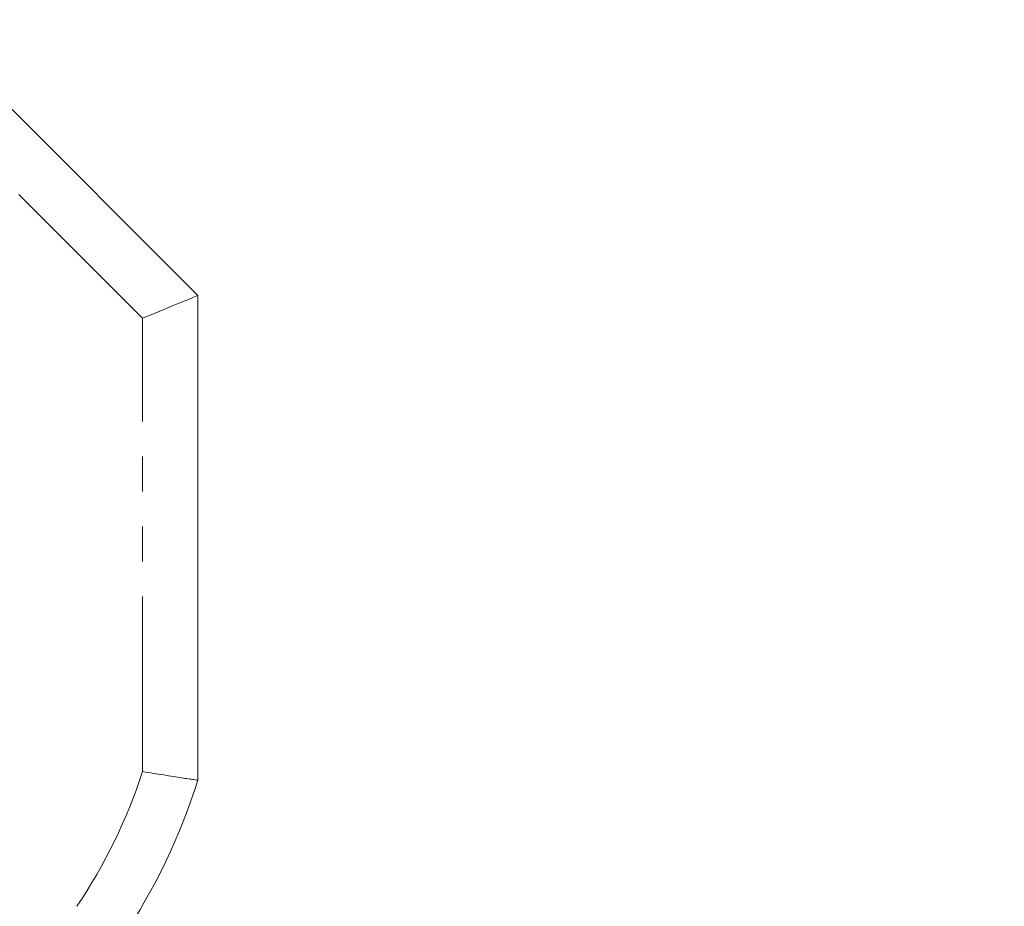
# Model space of a CAD drawing. Header units: millimetres. Extents: x 3 to 533, y -122 to 427.
# Tile 22 of 27: x 150 to 186, y 266 to 298. Entities that reach past the tile are written whole.
import ezdxf

# ---------------------------------------------------------------- set-up
doc = ezdxf.new("R2010")
doc.units = ezdxf.units.MM
doc.linetypes.add('PHANTOM', pattern=[12.7, 6.35, -1.27, 1.27, -1.27, 1.27, -1.27])

msp = doc.modelspace()

# ---------------------------------------------------------------- linework, layer by layer
at = {"color": 7, "linetype": 'Continuous', "lineweight": 15}
for p, q in [((146.5, 297.89), (156.5, 287.89)), ((156.5, 287.89), (156.5, 270.312))]:
    msp.add_line(p, q, dxfattribs=at)
at = {"color": 8, "linetype": 'PHANTOM', "lineweight": 0}
for p, q in [((154.5, 287.062), (145.672, 295.89)), ((154.5, 270.625), (154.5, 287.062))]:
    msp.add_line(p, q, dxfattribs=at)
at = {"color": 7, "linetype": 'Continuous', "lineweight": 15, "flags": 128}
msp.add_lwpolyline([(154.5, 287.062), (154.89, 287.223), (155.265, 287.379), (155.611, 287.522), (155.914, 287.647), (156.163, 287.75), (156.348, 287.827), (156.462, 287.874), (156.5, 287.89)], dxfattribs=at)
at = {"color": 7, "linetype": 'Continuous', "lineweight": 15}
msp.add_circle((94.5, 177.89), 91.25, dxfattribs=at)
at = {"color": 8, "linetype": 'PHANTOM', "lineweight": 0}
msp.add_arc((135.505, 276.884), 20, 326.1456, 341.7636, dxfattribs=at)
at = {"color": 7, "linetype": 'Continuous', "lineweight": 15}
msp.add_arc((135.505, 276.884), 22, 326.1456, 342.619, dxfattribs=at)
msp.add_open_spline([(156.5, 270.312), (156.5, 270.312), (156.487, 270.314), (156.436, 270.322), (156.397, 270.328), (156.295, 270.343), (156.234, 270.353), (156.088, 270.375), (156.003, 270.388), (155.725, 270.431), (155.502, 270.466), (155.023, 270.541), (154.759, 270.583), (154.5, 270.625)], degree=3, knots=[0, 0, 0, 0, 0.125, 0.125, 0.25, 0.25, 0.375, 0.375, 0.5, 0.5, 0.75, 0.75, 1, 1, 1, 1], dxfattribs=at)

doc.saveas('drawing.dxf')
